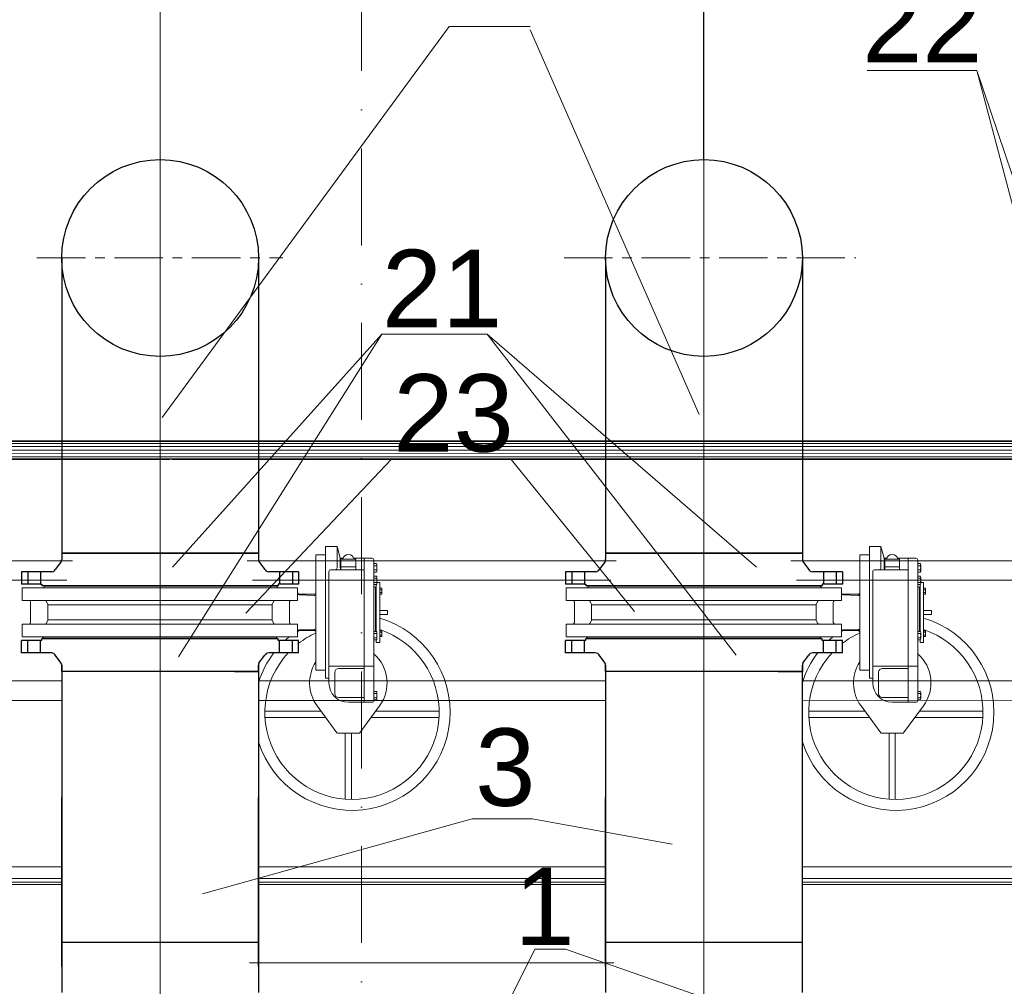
# Model space of a CAD drawing. Header units: millimetres. Extents: x -3176 to 162662, y -36434 to 57907.
# Tile 43 of 155: x 85871 to 88413, y -338 to 2157. Entities that reach past the tile are written whole.
import ezdxf

# ---------------------------------------------------------------- set-up
doc = ezdxf.new("R2010")
doc.units = ezdxf.units.MM
doc.linetypes.add('1-Sheet - 32170-CIV-6170-DW-2035-015-02 - PRZEKROJE A-A - B-B$0$A_Dash_Dot_2_5mm_Axis', pattern=[45, 25, -10, 0, -10])
doc.linetypes.add('CENTER', pattern=[2, 1.25, -0.25, 0.25, -0.25])
doc.layers.get('0').update_dxf_attribs({"lineweight": 5})
for name, color, linetype, lineweight in [('!UG_kształtki', 10, 'Continuous', 30), ('!UG_Pomocnicza', 7, 'Continuous', 5), ('!UG_wymiary', 7, 'Continuous', 5), ('1-Sheet - 32170-CIV-6170-DW-2035-015-02 - PRZEKROJE A-A - B-B$0$A-COLS', 8, 'Continuous', 0), ('1-Sheet - 32170-CIV-6170-DW-2035-015-02 - PRZEKROJE A-A - B-B$0$S-BEAM', 8, 'Continuous', 0), ('1-Sheet - 32170-CIV-6170-DW-2035-015-02 - PRZEKROJE A-A - B-B$0$S-GRID', 8, 'Continuous', 0)]:
    doc.layers.add(name, color=color, linetype=linetype, lineweight=lineweight)
doc.layers.add('!UG_tekst', color=7, linetype='Continuous')
doc.styles.get("Standard").update_dxf_attribs({"font": 'arial.ttf'})
doc.dimstyles.get("Standard").update_dxf_attribs({"dimtxt": 100, "dimasz": 100, "dimexe": 0.18, "dimexo": 2, "dimgap": 0.09, "dimtad": 1, "dimdec": 0, "dimzin": 0, "dimdsep": 46, "dimtxsty": 'Standard', "dimblk": 'OBLIQUE', "dimcen": 0, "dimdle": 0.5, "dimclrd": 256, "dimclrt": 256, "dimadec": 0, "dimazin": 0, "dimtfac": 1, "dimtdec": 0, "dimtofl": 0, "dimtmove": 1, "dimatfit": 3, "dimldrblk": 'OBLIQUE', "dimfxl": 1, "dimtfillclr": 256, "dimtolj": 1, "dimtzin": 0, "dimlwd": -1, "dimarcsym": 0})

# ---------------------------------------------------------------- blocks, each defined once
blk = doc.blocks.new('_OBLIQUE')
at = {"color": 0, "linetype": 'ByBlock'}
blk.add_line((-0.5, -0.5), (0.5, 0.5), dxfattribs=at)
blk = doc.blocks.new('*D38')
at = {"layer": '!UG_Pomocnicza', "transparency": 16777216}
blk.add_line((85264.1, 4246.9), (86234.1, 4246.9), dxfattribs=at)
at = {"layer": '!UG_Pomocnicza', "color": 0, "lineweight": -2, "transparency": 16777216}
for p, q in [((85264.6, 1284.8), (85264.6, 4247.1)), ((86233.6, 4248.9), (86233.6, 4247.1))]:
    blk.add_line(p, q, dxfattribs=at)
at = {"layer": 'Defpoints', "color": 0, "transparency": 16777216}
for p in [(86233.6, 4246.9), (86233.6, 4246.9), (85264.6, 1282.8)]:
    blk.add_point(p, dxfattribs=at)
at = {"layer": '!UG_Pomocnicza', "transparency": 16777216, "xscale": 100, "yscale": 100, "zscale": 100, "rotation": 180}
blk.add_blockref('_OBLIQUE', (85264.6, 4246.9), dxfattribs=at)
at = {"layer": '!UG_Pomocnicza', "transparency": 16777216, "xscale": 100, "yscale": 100, "zscale": 100}
blk.add_blockref('_OBLIQUE', (86233.6, 4246.9), dxfattribs=at)
at = {"layer": '!UG_Pomocnicza', "transparency": 16777216, "insert": (85749.1, 4298.1), "char_height": 100, "attachment_point": 5}
blk.add_mtext('\\A1;969', dxfattribs=at)
blk = doc.blocks.new('*D40')
at = {"layer": '!UG_Pomocnicza', "transparency": 16777216}
blk.add_line((87637.1, 4246.9), (88638.6, 4246.9), dxfattribs=at)
at = {"layer": '!UG_Pomocnicza', "color": 0, "lineweight": -2, "transparency": 16777216}
for p, q in [((87637.6, 1797.8), (87637.6, 4247.1)), ((88638.1, 3673.2), (88638.1, 4247.1))]:
    blk.add_line(p, q, dxfattribs=at)
at = {"layer": 'Defpoints', "color": 0, "transparency": 16777216}
for p in [(88638.1, 4246.9), (88638.1, 3671.2), (87637.6, 1795.8)]:
    blk.add_point(p, dxfattribs=at)
at = {"layer": '!UG_Pomocnicza', "transparency": 16777216, "xscale": 100, "yscale": 100, "zscale": 100, "rotation": 180}
blk.add_blockref('_OBLIQUE', (87637.6, 4246.9), dxfattribs=at)
at = {"layer": '!UG_Pomocnicza', "transparency": 16777216, "xscale": 100, "yscale": 100, "zscale": 100}
blk.add_blockref('_OBLIQUE', (88638.1, 4246.9), dxfattribs=at)
at = {"layer": '!UG_Pomocnicza', "transparency": 16777216, "insert": (88137.8, 4298.1), "char_height": 100, "attachment_point": 5}
blk.add_mtext('\\A1;1001', dxfattribs=at)
blk = doc.blocks.new('1-Sheet - 32170-CIV-6170-DW-2035-015-02 - PRZEKROJE A-A - B-B')
at = {"layer": '1-Sheet - 32170-CIV-6170-DW-2035-015-02 - PRZEKROJE A-A - B-B$0$A-COLS'}
for p, q in [((8625.96, 102.18), (8621.76, 102.18)), ((8769.86, 102.18), (8771.26, 102.18)), ((8775.46, 102.18), (8771.26, 102.18)), ((8597.86, 14.89), (8597.86, -28.67)), ((8648.66, -28.67), (8648.66, 14.89)), ((8738.26, 14.89), (8738.26, -28.67)), ((8789.06, -28.67), (8789.06, 14.89))]:
    blk.add_line(p, q, dxfattribs=at)
at = {"layer": '1-Sheet - 32170-CIV-6170-DW-2035-015-02 - PRZEKROJE A-A - B-B$0$A-COLS', "flags": 128}
blk.add_lwpolyline([(8775.86, 102.18), (8775.85, 102.18), (8775.82, 102.18), (8775.77, 102.18), (8775.71, 102.18), (8775.63, 102.18), (8775.55, 102.18), (8775.46, 102.18)], dxfattribs=at)
at = {"layer": '1-Sheet - 32170-CIV-6170-DW-2035-015-02 - PRZEKROJE A-A - B-B$0$S-BEAM'}
for p, q in [((9093.86, 107.03), (8463.86, 107)), ((9093.86, 106.84), (8463.86, 106.82)), ((9093.86, 106.32), (8463.86, 106.29)), ((9093.86, 105.54), (8463.86, 105.51)), ((9093.86, 104.61), (8463.86, 104.59)), ((9093.86, 103.69), (8463.86, 103.66)), ((9093.86, 102.91), (8463.86, 102.88)), ((8463.86, 102.35), (9093.86, 102.38)), ((8621.73, 102.18), (8496.82, 102.17)), ((8771.26, 102.18), (8626.32, 102.18)), ((8920.76, 102.19), (8775.82, 102.18)), ((8496.85, 76), (8600.71, 76.01)), ((8645.8, 76.01), (8741.11, 76.01)), ((8786.2, 76.01), (8919.36, 76.02)), ((8496.82, 71), (8599.28, 71.01)), ((8647.23, 71.01), (8739.68, 71.01)), ((8787.63, 71.01), (8919.36, 71.02)), ((8496.81, 45), (8597.86, 45.01)), ((8648.66, 45.01), (8738.26, 45.01)), ((8789.06, 45.01), (8856.77, 45.02)), ((8496.81, 40), (8597.86, 40.01)), ((8648.66, 40.01), (8738.26, 40.01)), ((8789.06, 40.01), (8856.77, 40.02)), ((8496.84, -2.97), (8597.87, -2.97)), ((8648.64, -2.97), (8738.27, -2.97)), ((8789.04, -2.97), (8856.77, -2.97)), ((8597.87, -5.97), (8496.84, -5.97)), ((8597.87, -5.99), (8496.84, -6)), ((8597.87, -6.95), (8496.84, -6.96)), ((8597.87, -7.56), (8496.84, -7.56)), ((8738.27, -5.97), (8648.64, -5.97)), ((8738.27, -5.99), (8648.64, -5.99)), ((8738.27, -6.95), (8648.64, -6.95)), ((8738.27, -7.55), (8648.64, -7.55)), ((8856.77, -5.97), (8789.04, -5.97)), ((8856.77, -5.98), (8789.04, -5.99)), ((8856.77, -6.94), (8789.04, -6.95)), ((8856.77, -7.55), (8789.04, -7.55)), ((8740.49, -27.76), (8646.42, -27.76))]:
    blk.add_line(p, q, dxfattribs=at)
at = {"layer": '1-Sheet - 32170-CIV-6170-DW-2035-015-02 - PRZEKROJE A-A - B-B$0$S-GRID', "linetype": '1-Sheet - 32170-CIV-6170-DW-2035-015-02 - PRZEKROJE A-A - B-B$0$A_Dash_Dot_2_5mm_Axis'}
blk.add_line((8675.36, -292.66), (8675.36, 855), dxfattribs=at)

msp = doc.modelspace()

# ---------------------------------------------------------------- linework, layer by layer
at = {"layer": '!UG_kształtki', "linetype": 'CENTER', "lineweight": 5, "ltscale": 100}
for p, q in [((85915.68, 1541.81), (86550.48, 1541.81)), ((87276.5, 1541.81), (88029.58, 1541.81))]:
    msp.add_line(p, q, dxfattribs=at)
at = {"layer": '!UG_kształtki'}
for p, q in [((85979.57, 1541.81), (85979.57, 779.81)), ((86487.57, 1541.81), (86487.57, 779.81)), ((87383.57, 1541.81), (87383.57, 779.81)), ((87891.57, 1541.81), (87891.57, 779.81)), ((85979.57, 779.81), (86487.57, 779.81)), ((86487.57, 779.81), (85979.57, 779.81)), ((85979.57, 779.81), (85979.57, 763.81)), ((86487.57, 779.81), (86487.57, 763.81)), ((87383.57, 779.81), (87891.57, 779.81)), ((87891.57, 779.81), (87383.57, 779.81)), ((87383.57, 779.81), (87383.57, 763.81)), ((87891.57, 779.81), (87891.57, 763.81)), ((85978.41, 758.66), (85963.83, 738.66)), ((86488.73, 758.66), (86503.32, 738.66)), ((87382.41, 758.66), (87367.83, 738.66)), ((87892.73, 758.66), (87907.32, 738.66)), ((85953.98, 731.85), (85876.07, 731.81)), ((85876.07, 731.81), (85876.07, 699.81)), ((85876.07, 731.81), (85876.07, 699.81)), ((85892.07, 731.81), (85892.07, 699.81)), ((85925.07, 731.81), (85925.07, 699.81)), ((86591.07, 731.81), (86514.16, 731.81)), ((86542.07, 731.81), (86542.07, 699.81)), ((86575.07, 731.81), (86575.07, 699.81)), ((86591.07, 731.81), (86591.07, 699.81)), ((87357.98, 731.85), (87280.07, 731.81)), ((87280.07, 731.81), (87280.07, 699.81)), ((87280.07, 731.81), (87280.07, 699.81)), ((87296.07, 731.81), (87296.07, 699.81)), ((87329.07, 731.81), (87329.07, 699.81)), ((87995.07, 731.81), (87918.16, 731.81)), ((87946.07, 731.81), (87946.07, 699.81)), ((87979.07, 731.81), (87979.07, 699.81)), ((87995.07, 731.81), (87995.07, 699.81)), ((85920.17, 699.81), (85876.07, 699.81)), ((85925.07, 699.81), (85892.07, 699.81)), ((85925.07, 699.81), (85928.57, 699.81)), ((85928.57, 699.81), (85928.57, 695.81)), ((86344.52, 695.81), (85928.57, 695.81)), ((86538.57, 695.81), (86344.52, 695.81)), ((86591.07, 699.81), (86538.57, 699.81)), ((86538.57, 699.81), (86538.57, 695.81)), ((87324.17, 699.81), (87280.07, 699.81)), ((87329.07, 699.81), (87296.07, 699.81)), ((87329.07, 699.81), (87332.57, 699.81)), ((87332.57, 699.81), (87332.57, 695.81)), ((87748.52, 695.81), (87332.57, 695.81)), ((87942.57, 695.81), (87748.52, 695.81)), ((87995.07, 699.81), (87942.57, 699.81)), ((87942.57, 699.81), (87942.57, 695.81)), ((85876.07, 522.76), (85876.07, 554.76)), ((85928.57, 554.76), (85876.07, 554.76)), ((85876.07, 522.76), (85876.07, 554.76)), ((85892.07, 522.76), (85892.07, 554.76)), ((85925.07, 554.76), (85892.07, 554.76)), ((85925.07, 522.76), (85925.07, 554.76)), ((86425.38, 558.76), (85928.57, 558.76)), ((85928.57, 554.76), (85928.57, 558.76)), ((86529.5, 558.76), (86425.38, 558.76)), ((86538.57, 558.76), (86529.5, 558.76)), ((86538.57, 554.76), (86538.57, 558.76)), ((86567.44, 554.76), (86538.57, 554.76)), ((86542.07, 522.76), (86542.07, 554.76)), ((86591.07, 554.76), (86567.44, 554.76)), ((86575.07, 522.76), (86575.07, 554.76)), ((86591.07, 522.76), (86591.07, 554.76)), ((87280.07, 522.76), (87280.07, 554.76)), ((87332.57, 554.76), (87280.07, 554.76)), ((87280.07, 522.76), (87280.07, 554.76)), ((87296.07, 522.76), (87296.07, 554.76)), ((87329.07, 554.76), (87296.07, 554.76)), ((87329.07, 522.76), (87329.07, 554.76)), ((87829.38, 558.76), (87332.57, 558.76)), ((87332.57, 554.76), (87332.57, 558.76)), ((87933.5, 558.76), (87829.38, 558.76)), ((87942.57, 558.76), (87933.5, 558.76)), ((87942.57, 554.76), (87942.57, 558.76)), ((87971.44, 554.76), (87942.57, 554.76)), ((87946.07, 522.76), (87946.07, 554.76)), ((87995.07, 554.76), (87971.44, 554.76)), ((87979.07, 522.76), (87979.07, 554.76)), ((87995.07, 522.76), (87995.07, 554.76)), ((85952.99, 522.76), (85876.07, 522.76)), ((85978.41, 495.91), (85963.83, 515.91)), ((86488.73, 495.91), (86503.32, 515.91)), ((86515.5, 522.76), (86514.16, 522.76)), ((86567.44, 522.76), (86515.5, 522.76)), ((86591.07, 522.76), (86567.44, 522.76)), ((87356.99, 522.76), (87280.07, 522.76)), ((87382.41, 495.91), (87367.83, 515.91)), ((87892.73, 495.91), (87907.32, 515.91)), ((87919.5, 522.76), (87918.16, 522.76)), ((87971.44, 522.76), (87919.5, 522.76)), ((87995.07, 522.76), (87971.44, 522.76)), ((85979.57, 474.76), (85979.57, 490.76)), ((86487.57, 474.76), (86487.57, 490.76)), ((87383.57, 474.76), (87383.57, 490.76)), ((87891.57, 474.76), (87891.57, 490.76)), ((85979.57, 474.76), (85979.57, 480.05)), ((86425.38, 474.76), (85979.57, 474.76)), ((85979.57, 474.76), (85979.57, -353.74)), ((86487.57, 474.76), (86425.38, 474.76)), ((86487.57, 474.76), (86487.57, -353.74)), ((87383.57, 474.76), (87383.57, 480.05)), ((87829.38, 474.76), (87383.57, 474.76)), ((87383.57, 474.76), (87383.57, -353.74)), ((87891.57, 474.76), (87829.38, 474.76)), ((87891.57, -353.74), (87891.57, 474.76)), ((86486.57, -225.24), (85979.57, -225.24)), ((87890.57, -225.24), (87383.57, -225.24))]:
    msp.add_line(p, q, dxfattribs=at)
at = {"layer": '!UG_kształtki', "lineweight": 5}
for p, q in [((86690.51, 796.99), (86660.51, 796.99)), ((86660.51, 796.99), (86660.51, 456.99)), ((86690.51, 796.99), (86690.51, 742.32)), ((86698.55, 766.99), (86690.51, 796.99)), ((88094.51, 796.99), (88064.51, 796.99)), ((88064.51, 796.99), (88064.51, 456.99)), ((88094.51, 796.99), (88094.51, 742.32)), ((88102.55, 766.99), (88094.51, 796.99)), ((85979.57, 779.81), (85979.57, 774.51)), ((86635.51, 775.99), (86660.51, 775.99)), ((86635.51, 775.99), (86635.51, 477.99)), ((86660.51, 477.99), (86660.51, 775.99)), ((86698.55, 766.99), (86698.55, 742.32)), ((86705.47, 766.99), (86698.55, 766.99)), ((86700.51, 764.72), (86700.51, 744.72)), ((86738.51, 764.72), (86700.51, 764.72)), ((86780.59, 766.99), (86733.56, 766.99)), ((86738.51, 744.72), (86738.51, 764.72)), ((86760.51, 394.99), (86760.51, 766.99)), ((87383.57, 779.81), (87383.57, 774.51)), ((88039.51, 775.99), (88064.51, 775.99)), ((88039.51, 775.99), (88039.51, 477.99)), ((88064.51, 477.99), (88064.51, 775.99)), ((88102.55, 766.99), (88102.55, 742.32)), ((88109.47, 766.99), (88102.55, 766.99)), ((88104.51, 764.72), (88104.51, 744.72)), ((88142.51, 764.72), (88104.51, 764.72)), ((88184.59, 766.99), (88137.56, 766.99)), ((88142.51, 744.72), (88142.51, 764.72)), ((88164.51, 394.99), (88164.51, 766.99)), ((86700.51, 744.72), (86738.51, 744.72)), ((86700.51, 744.72), (86738.51, 744.72)), ((86700.51, 736.99), (86700.51, 744.72)), ((86738.51, 744.72), (86738.51, 736.99)), ((86785.51, 761.92), (86785.51, 736.99)), ((86785.51, 752.94), (86792.31, 752.94)), ((86785.51, 747.47), (86792.31, 747.47)), ((86793.01, 741.99), (86793.01, 750.2)), ((86793.01, 741.99), (86793.01, 733.78)), ((88104.51, 744.72), (88142.51, 744.72)), ((88104.51, 744.72), (88142.51, 744.72)), ((88104.51, 736.99), (88104.51, 744.72)), ((88142.51, 744.72), (88142.51, 736.99)), ((88189.51, 761.92), (88189.51, 736.99)), ((88189.51, 752.94), (88196.31, 752.94)), ((88189.51, 747.47), (88196.31, 747.47)), ((88197.01, 741.99), (88197.01, 750.2)), ((88197.01, 741.99), (88197.01, 733.78)), ((86669.51, 444.99), (86669.51, 732.99)), ((86673.51, 736.99), (86760.51, 736.99)), ((86785.51, 736.99), (86785.51, 399.99)), ((86785.51, 736.52), (86792.31, 736.52)), ((86785.51, 731.04), (86792.31, 731.04)), ((86785.51, 720.94), (86792.31, 720.94)), ((86785.51, 715.47), (86792.31, 715.47)), ((86793.01, 709.99), (86793.01, 718.2)), ((88073.51, 444.99), (88073.51, 732.99)), ((88077.51, 736.99), (88164.51, 736.99)), ((88189.51, 736.99), (88189.51, 399.99)), ((88189.51, 736.52), (88196.31, 736.52)), ((88189.51, 731.04), (88196.31, 731.04)), ((88189.51, 720.94), (88196.31, 720.94)), ((88189.51, 715.47), (88196.31, 715.47)), ((88197.01, 709.99), (88197.01, 718.2)), ((85877.82, 690.86), (85932.9, 690.86)), ((85877.82, 690.86), (85877.82, 657.48)), ((85932.9, 690.86), (86347.41, 690.86)), ((85935.37, 694.39), (86121.09, 694.39)), ((86121.09, 694.39), (86533.89, 694.39)), ((86588.64, 690.86), (86347.41, 690.86)), ((86533.89, 694.39), (86537.42, 690.86)), ((86588.64, 690.86), (86588.64, 657.66)), ((86785.51, 704.52), (86792.31, 704.52)), ((86785.51, 699.04), (86792.31, 699.04)), ((86789.91, 691.99), (86785.51, 691.99)), ((86791.41, 690.49), (86789.91, 691.99)), ((86789.91, 691.99), (86789.91, 577.94)), ((86791.41, 577.94), (86791.41, 699.04)), ((86791.41, 690.49), (86791.41, 606.99)), ((86793.01, 709.99), (86793.01, 701.78)), ((86793.01, 704.49), (86800.51, 704.49)), ((86800.51, 704.49), (86800.51, 549.49)), ((86800.51, 689.49), (86805.36, 689.49)), ((86805.81, 681.99), (86805.81, 687.61)), ((87281.82, 690.86), (87336.9, 690.86)), ((87281.82, 690.86), (87281.82, 657.48)), ((87336.9, 690.86), (87751.41, 690.86)), ((87339.37, 694.39), (87525.09, 694.39)), ((87525.09, 694.39), (87937.89, 694.39)), ((87992.64, 690.86), (87751.41, 690.86)), ((87937.89, 694.39), (87941.42, 690.86)), ((87992.64, 690.86), (87992.64, 657.66)), ((88189.51, 704.52), (88196.31, 704.52)), ((88189.51, 699.04), (88196.31, 699.04)), ((88193.91, 691.99), (88189.51, 691.99)), ((88195.41, 690.49), (88193.91, 691.99)), ((88193.91, 691.99), (88193.91, 577.94)), ((88195.41, 577.94), (88195.41, 699.04)), ((88195.41, 690.49), (88195.41, 606.99)), ((88197.01, 709.99), (88197.01, 701.78)), ((88197.01, 704.49), (88204.51, 704.49)), ((88204.51, 704.49), (88204.51, 549.49)), ((88204.51, 689.49), (88209.36, 689.49)), ((88209.81, 681.99), (88209.81, 687.61)), ((86631.65, 670.86), (86592.28, 672.03)), ((86631.76, 673.87), (86592.39, 673.87)), ((86800.51, 685.74), (86805.36, 685.74)), ((86800.51, 678.24), (86805.36, 678.24)), ((86800.51, 674.49), (86805.36, 674.49)), ((86805.81, 681.99), (86805.81, 676.36)), ((88035.65, 670.86), (87996.28, 672.03)), ((88035.76, 673.87), (87996.39, 673.87)), ((88204.51, 685.74), (88209.36, 685.74)), ((88204.51, 678.24), (88209.36, 678.24)), ((88204.51, 674.49), (88209.36, 674.49)), ((88209.81, 681.99), (88209.81, 676.36)), ((85877.82, 657.48), (86360.34, 657.66)), ((85899.02, 601.14), (85899.02, 653.42)), ((85942.58, 650.12), (85939.24, 655.89)), ((85943.52, 646.59), (86362.49, 646.59)), ((85943.52, 627.28), (85943.52, 646.59)), ((86588.64, 657.66), (86360.34, 657.66)), ((86522.94, 646.59), (86362.49, 646.59)), ((86522.94, 627.28), (86522.94, 646.59)), ((86523.89, 650.12), (86527.22, 655.89)), ((86567.44, 601.14), (86567.44, 653.42)), ((87281.82, 657.48), (87764.34, 657.66)), ((87303.02, 601.14), (87303.02, 653.42)), ((87346.58, 650.12), (87343.24, 655.89)), ((87347.52, 646.59), (87766.49, 646.59)), ((87347.52, 627.28), (87347.52, 646.59)), ((87992.64, 657.66), (87764.34, 657.66)), ((87926.94, 646.59), (87766.49, 646.59)), ((87926.94, 627.28), (87926.94, 646.59)), ((87927.89, 650.12), (87931.22, 655.89)), ((87971.44, 601.14), (87971.44, 653.42)), ((85943.52, 627.28), (85943.52, 607.98)), ((86522.94, 627.28), (86522.94, 607.98)), ((86800.51, 631.99), (86800.51, 621.99)), ((86820.51, 631.99), (86800.51, 631.99)), ((86800.51, 621.99), (86820.51, 621.99)), ((86820.51, 621.99), (86820.51, 631.99)), ((87347.52, 627.28), (87347.52, 607.98)), ((87926.94, 627.28), (87926.94, 607.98)), ((88204.51, 631.99), (88204.51, 621.99)), ((88224.51, 631.99), (88204.51, 631.99)), ((88204.51, 621.99), (88224.51, 621.99)), ((88224.51, 621.99), (88224.51, 631.99)), ((85877.82, 563.7), (85877.82, 596.91)), ((85877.82, 596.91), (86363.92, 596.91)), ((85942.58, 604.44), (85939.24, 598.67)), ((85943.52, 607.98), (86363.92, 607.98)), ((86522.94, 607.98), (86363.92, 607.98)), ((86567.44, 596.91), (86363.92, 596.91)), ((86523.89, 604.44), (86527.22, 598.67)), ((86588.64, 596.91), (86567.44, 596.91)), ((86588.64, 563.7), (86588.64, 596.91)), ((87281.82, 563.7), (87281.82, 596.91)), ((87281.82, 596.91), (87767.92, 596.91)), ((87346.58, 604.44), (87343.24, 598.67)), ((87347.52, 607.98), (87767.92, 607.98)), ((87926.94, 607.98), (87767.92, 607.98)), ((87971.44, 596.91), (87767.92, 596.91)), ((87927.89, 604.44), (87931.22, 598.67)), ((87992.64, 596.91), (87971.44, 596.91)), ((87992.64, 563.7), (87992.64, 596.91)), ((85877.82, 563.7), (86347.41, 563.7)), ((85932.57, 560.17), (85929.04, 563.7)), ((85932.57, 560.17), (86425.38, 560.17)), ((86567.44, 563.7), (86347.41, 563.7)), ((86425.38, 560.17), (86533.06, 560.17)), ((86533.06, 560.17), (86535.76, 563.7)), ((86588.64, 563.7), (86567.44, 563.7)), ((86631.65, 583.13), (86592.28, 581.95)), ((86631.76, 580.12), (86592.39, 580.12)), ((86785.51, 577.94), (86792.31, 577.94)), ((86785.51, 572.46), (86792.31, 572.46)), ((86785.51, 561.51), (86792.31, 561.51)), ((86793.01, 566.99), (86793.01, 575.2)), ((86793.01, 566.99), (86793.01, 558.78)), ((86800.51, 579.48), (86805.36, 579.48)), ((86800.51, 575.73), (86805.36, 575.73)), ((86800.51, 568.23), (86805.36, 568.23)), ((86800.51, 564.48), (86805.36, 564.48)), ((86805.81, 571.98), (86805.81, 577.61)), ((86805.81, 571.98), (86805.81, 566.36)), ((87281.82, 563.7), (87751.41, 563.7)), ((87336.57, 560.17), (87333.04, 563.7)), ((87336.57, 560.17), (87829.38, 560.17)), ((87971.44, 563.7), (87751.41, 563.7)), ((87829.38, 560.17), (87937.06, 560.17)), ((87937.06, 560.17), (87939.76, 563.7)), ((87992.64, 563.7), (87971.44, 563.7)), ((88035.65, 583.13), (87996.28, 581.95)), ((88035.76, 580.12), (87996.39, 580.12)), ((88189.51, 577.94), (88196.31, 577.94)), ((88189.51, 572.46), (88196.31, 572.46)), ((88189.51, 561.51), (88196.31, 561.51)), ((88197.01, 566.99), (88197.01, 575.2)), ((88197.01, 566.99), (88197.01, 558.78)), ((88204.51, 579.48), (88209.36, 579.48)), ((88204.51, 575.73), (88209.36, 575.73)), ((88204.51, 568.23), (88209.36, 568.23)), ((88204.51, 564.48), (88209.36, 564.48)), ((88209.81, 571.98), (88209.81, 577.61)), ((88209.81, 571.98), (88209.81, 566.36)), ((85957.09, 558.76), (86121.95, 558.76)), ((86509.38, 558.76), (86425.38, 558.76)), ((86538.57, 558.76), (86538.57, 554.76)), ((86785.51, 556.04), (86792.31, 556.04)), ((86791.41, 549.49), (86791.41, 556.04)), ((86800.51, 549.49), (86791.41, 549.49)), ((87361.09, 558.76), (87525.95, 558.76)), ((87913.38, 558.76), (87829.38, 558.76)), ((87942.57, 558.76), (87942.57, 554.76)), ((88189.51, 556.04), (88196.31, 556.04)), ((88195.41, 549.49), (88195.41, 556.04)), ((88204.51, 549.49), (88195.41, 549.49)), ((86785.51, 488.41), (86669.51, 488.41)), ((88189.51, 488.41), (88073.51, 488.41)), ((86660.51, 477.99), (86635.51, 477.99)), ((86684.51, 417.49), (86684.51, 472.49)), ((86760.51, 482.49), (86694.51, 482.49)), ((88064.51, 477.99), (88039.51, 477.99)), ((88088.51, 417.49), (88088.51, 472.49)), ((88164.51, 482.49), (88098.51, 482.49)), ((86666.51, 456.99), (86660.51, 456.99)), ((88070.51, 456.99), (88064.51, 456.99)), ((86760.51, 407.49), (86694.51, 407.49)), ((86785.51, 422.94), (86792.31, 422.94)), ((86785.51, 417.46), (86792.31, 417.46)), ((86793.01, 411.99), (86793.01, 420.2)), ((86793.01, 411.99), (86793.01, 403.77)), ((88164.51, 407.49), (88098.51, 407.49)), ((88189.51, 422.94), (88196.31, 422.94)), ((88189.51, 417.46), (88196.31, 417.46)), ((88197.01, 411.99), (88197.01, 420.2)), ((88197.01, 411.99), (88197.01, 403.77)), ((86638.94, 385.76), (86690.06, 316.21)), ((86760.51, 394.99), (86719.51, 394.99)), ((86800.09, 385.76), (86748.97, 316.21)), ((86760.51, 394.99), (86780.51, 394.99)), ((86785.51, 406.51), (86792.31, 406.51)), ((86785.51, 401.04), (86792.31, 401.04)), ((88042.94, 385.76), (88094.06, 316.21)), ((88164.51, 394.99), (88123.51, 394.99)), ((88204.09, 385.76), (88152.97, 316.21)), ((88164.51, 394.99), (88184.51, 394.99)), ((88189.51, 406.51), (88196.31, 406.51)), ((88189.51, 401.04), (88196.31, 401.04)), ((86649.06, 371.99), (86503.91, 371.99)), ((86660.82, 355.99), (86504.29, 355.99)), ((86953.49, 355.99), (86778.2, 355.99)), ((86953.88, 372.1), (86789.96, 371.99)), ((88053.06, 371.99), (87907.91, 371.99)), ((88064.82, 355.99), (87908.29, 355.99)), ((88357.49, 355.99), (88182.2, 355.99)), ((88357.88, 372.1), (88193.96, 371.99)), ((86692.47, 314.99), (86746.55, 314.99)), ((86711.51, 314.99), (86711.51, 145.06)), ((86727.51, 314.99), (86727.51, 144.39)), ((88096.47, 314.99), (88150.55, 314.99)), ((88115.51, 314.99), (88115.51, 145.06)), ((88131.51, 314.99), (88131.51, 144.39))]:
    msp.add_line(p, q, dxfattribs=at)
at = {"layer": '!UG_kształtki', "linetype": 'CENTER', "lineweight": 5}
msp.add_lwpolyline([(87637.57, 2108.43), (87637.57, -1235.65), (87637.57, -1235.65), (87637.57, -1235.65)], dxfattribs=at)
at = {"layer": '!UG_kształtki', "linetype": 'CENTER', "lineweight": 0}
msp.add_lwpolyline([(86233.57, 1996.28), (86233.57, -1273.62), (86233.57, -1273.62), (86233.57, -1273.62)], dxfattribs=at)
at = {"layer": '!UG_kształtki'}
for points in [[(85979.57, 490.76), (85979.57, 474.76)], [(86487.57, 490.76), (86487.57, 474.76)], [(87383.57, 490.76), (87383.57, 474.76)], [(87891.57, 490.76), (87891.57, 474.76)], [(86425.38, 474.76), (86487.57, 474.76), (86487.57, 474.76)], [(87829.38, 474.76), (87891.57, 474.76), (87891.57, 474.76)]]:
    msp.add_lwpolyline(points, dxfattribs=at)
for centre in [(86233.57, 1541.81), (87637.57, 1541.81)]:
    msp.add_circle(centre, 254, dxfattribs=at)
for centre, start, end in [((85967.57, 763.81), 334.59228, 0), ((86499.57, 763.81), 180, 205.40772), ((87371.57, 763.81), 334.59228, 0), ((87903.57, 763.81), 180, 205.40772), ((85952.99, 743.81), 274.75249, 334.59228), ((86514.16, 743.81), 205.40772, 270), ((87356.99, 743.81), 274.75249, 334.59228), ((87918.16, 743.81), 205.40772, 270), ((85952.99, 510.76), 25.40772, 90), ((86514.16, 510.76), 90, 154.59228), ((87356.99, 510.76), 25.40772, 90), ((87918.16, 510.76), 90, 154.59228), ((85967.57, 490.76), 0, 25.40772), ((86499.57, 490.76), 154.59228, 180), ((87371.57, 490.76), 0, 25.40772), ((87903.57, 490.76), 154.59228, 180)]:
    msp.add_arc(centre, 12, start, end, dxfattribs=at)
at = {"layer": '!UG_kształtki', "lineweight": 5}
for centre, radius, start, end in [((86719.51, 761.72), 15, 11.53696, 168.46304), ((86780.45, 761.92), 5.07, 0, 90), ((88123.51, 761.72), 15, 11.53696, 168.46304), ((88184.45, 761.92), 5.07, 0, 90), ((86685.18, 742.32), 5.33, 270, 0), ((86703.89, 742.32), 5.33, 180, 230.78626), ((88089.18, 742.32), 5.33, 270, 0), ((88107.89, 742.32), 5.33, 180, 230.78626), ((86673.51, 732.99), 4, 90, 180), ((88077.51, 732.99), 4, 90, 180), ((85806.62, 781.74), 155.57, 324.25824, 325.84532), ((85951.08, 693.67), 1.06, 110.30188, 137.05208), ((85957.09, 677.44), 18.37, 90, 110.30188), ((86509.38, 677.44), 18.37, 69.69812, 90), ((86515.38, 693.67), 1.06, 42.94792, 69.69812), ((87210.62, 781.74), 155.57, 324.25824, 325.84532), ((87355.08, 693.67), 1.06, 110.30188, 137.05208), ((87361.09, 677.44), 18.37, 90, 110.30188), ((87913.38, 677.44), 18.37, 69.69812, 90), ((87919.38, 693.67), 1.06, 42.94792, 69.69812), ((86592.39, 677.62), 3.75, 180, 270), ((86592.39, 675.77), 3.75, 180, 268.2957), ((86631.76, 674.6), 3.75, 268.2955, 359.99999), ((86631.76, 677.62), 3.75, 270, 0.00001), ((87996.39, 677.62), 3.75, 180, 270), ((87996.39, 675.77), 3.75, 180, 268.2957), ((88035.76, 674.6), 3.75, 268.2955, 359.99999), ((88035.76, 677.62), 3.75, 270, 0.00001), ((85894.78, 653.42), 4.24, 0, 36.70783), ((85936.18, 654.13), 3.53, 30.00025, 89.99997), ((85936.46, 646.59), 7.06, 0.00003, 29.99744), ((86530, 646.59), 7.06, 150.00256, 179.99997), ((86530.28, 654.13), 3.53, 90.00003, 149.99975), ((86571.68, 653.42), 4.24, 89.99999, 180), ((87298.78, 653.42), 4.24, 0, 36.70783), ((87340.18, 654.13), 3.53, 30.00025, 89.99997), ((87340.46, 646.59), 7.06, 0.00003, 29.99744), ((87934, 646.59), 7.06, 150.00256, 179.99997), ((87934.28, 654.13), 3.53, 90.00003, 149.99975), ((87975.68, 653.42), 4.24, 89.99999, 180), ((86728.89, 369.39), 253.25, 197.654, 73.57211), ((88132.89, 369.39), 253.25, 197.654, 73.57211), ((85894.78, 601.14), 4.24, 270, 0), ((85936.18, 600.44), 3.53, 270.00003, 329.99976), ((85936.46, 607.98), 7.06, 330.00257, 359.99999), ((86530, 607.98), 7.06, 180.00001, 209.99743), ((86530.28, 600.44), 3.53, 210.00024, 269.99997), ((86571.68, 601.14), 4.24, 180, 270), ((87298.78, 601.14), 4.24, 270, 0), ((87340.18, 600.44), 3.53, 270.00003, 329.99976), ((87340.46, 607.98), 7.06, 330.00257, 359.99999), ((87934, 607.98), 7.06, 180.00001, 209.99743), ((87934.28, 600.44), 3.53, 210.00024, 269.99997), ((87975.68, 601.14), 4.24, 180, 270), ((85951.08, 560.89), 1.06, 222.94792, 249.69812), ((85957.09, 577.13), 18.37, 249.69812, 270), ((86728.89, 369.39), 225, 137.02699, 71.43907), ((86509.38, 577.13), 18.37, 270, 290.30188), ((86515.38, 560.89), 1.06, 290.30188, 317.05208), ((86728.89, 369.39), 253.25, 129.88775, 132.94727), ((86592.39, 578.2), 3.75, 91.70497, 180), ((86592.39, 576.37), 3.75, 90, 180), ((86728.89, 369.39), 225, 114.52088, 127.77307), ((86631.76, 579.38), 3.75, 359.99996, 91.70447), ((86631.76, 576.36), 3.75, 0.00001, 90), ((87355.08, 560.89), 1.06, 222.94792, 249.69812), ((87361.09, 577.13), 18.37, 249.69812, 270), ((88132.89, 369.39), 225, 137.02699, 71.43907), ((87913.38, 577.13), 18.37, 270, 290.30188), ((87919.38, 560.89), 1.06, 290.30188, 317.05208), ((88132.89, 369.39), 253.25, 129.88775, 132.94727), ((87996.39, 578.2), 3.75, 91.70497, 180), ((87996.39, 576.37), 3.75, 90, 180), ((88132.89, 369.39), 225, 114.52088, 127.77307), ((88035.76, 579.38), 3.75, 359.99996, 91.70447), ((88035.76, 576.36), 3.75, 0.00001, 90), ((86728.89, 369.39), 253.25, 142.72637, 162.346), ((86728.89, 369.39), 253.25, 142.72637, 162.346), ((86719.51, 444.99), 100, 323.68436, 48.70013), ((88132.89, 369.39), 253.25, 142.72637, 162.346), ((88123.51, 444.99), 100, 323.68436, 48.70013), ((86719.51, 444.99), 100, 147.14118, 216.31564), ((88123.51, 444.99), 100, 147.14118, 216.31564), ((86694.51, 472.49), 10, 90, 180), ((88098.51, 472.49), 10, 90, 180), ((86666.51, 453.99), 3, 0, 90), ((86719.51, 444.99), 50, 180, 270), ((88070.51, 453.99), 3, 0, 90), ((88123.51, 444.99), 50, 180, 270), ((86694.51, 417.49), 10, 180, 270), ((88098.51, 417.49), 10, 180, 270), ((86780.51, 399.99), 5, 270, 0), ((88184.51, 399.99), 5, 270, 0), ((86692.47, 317.99), 3, 216.31564, 270), ((86746.55, 317.99), 3, 270, 323.68436), ((88096.47, 317.99), 3, 216.31564, 270), ((88150.55, 317.99), 3, 270, 323.68436)]:
    msp.add_arc(centre, radius, start, end, dxfattribs=at)
at = {"layer": '!UG_kształtki', "lineweight": 5, "extrusion": (0, 0, -1)}
for centre, major_axis, ratio, start_param, end_param in [((86791.55, 750.2), (0, 3.21), 0.456621, 0.5498197, 2.591773), ((86788.2, 741.99), (0, 10.54), 0.456621, 1.0247789, 2.1168137), ((88195.55, 750.2), (0, 3.21), 0.456621, 0.5498197, 2.591773), ((88192.2, 741.99), (0, 10.54), 0.456621, 1.0247789, 2.1168137), ((86791.55, 733.78), (0, 3.21), 0.456621, 0.5498197, 2.591773), ((86791.55, 718.2), (0, 3.21), 0.456621, 0.5498197, 2.591773), ((86788.2, 709.99), (0, 10.54), 0.456621, 1.0247789, 2.1168137), ((88195.55, 733.78), (0, 3.21), 0.456621, 0.5498197, 2.591773), ((88195.55, 718.2), (0, 3.21), 0.456621, 0.5498197, 2.591773), ((88192.2, 709.99), (0, 10.54), 0.456621, 1.0247789, 2.1168137), ((86791.55, 701.78), (0, 3.21), 0.456621, 0.5498197, 2.591773), ((86804.86, 687.61), (0, 2.2), 0.4333333, 0.5498197, 2.591773), ((88195.55, 701.78), (0, 3.21), 0.456621, 0.5498197, 2.591773), ((88208.86, 687.61), (0, 2.2), 0.4333333, 0.5498197, 2.591773), ((86802.68, 681.99), (0, 7.22), 0.4333333, 1.0247789, 2.1168137), ((86804.86, 676.36), (0, 2.2), 0.4333333, 0.5498197, 2.591773), ((88206.68, 681.99), (0, 7.22), 0.4333333, 1.0247789, 2.1168137), ((88208.86, 676.36), (0, 2.2), 0.4333333, 0.5498197, 2.591773), ((86791.55, 575.2), (0, 3.21), 0.456621, 0.5498197, 2.591773), ((86788.2, 566.99), (0, 10.54), 0.456621, 1.0247789, 2.1168137), ((86791.55, 558.78), (0, 3.21), 0.456621, 0.5498197, 2.591773), ((88195.55, 575.2), (0, 3.21), 0.456621, 0.5498197, 2.591773), ((88192.2, 566.99), (0, 10.54), 0.456621, 1.0247789, 2.1168137), ((88195.55, 558.78), (0, 3.21), 0.456621, 0.5498197, 2.591773), ((86791.55, 420.2), (0, 3.21), 0.456621, 0.5498197, 2.591773), ((86788.2, 411.99), (0, 10.54), 0.456621, 1.0247789, 2.1168137), ((88195.55, 420.2), (0, 3.21), 0.456621, 0.5498197, 2.591773), ((88192.2, 411.99), (0, 10.54), 0.456621, 1.0247789, 2.1168137), ((86791.55, 403.77), (0, 3.21), 0.456621, 0.5498197, 2.591773), ((88195.55, 403.77), (0, 3.21), 0.456621, 0.5498197, 2.591773)]:
    msp.add_ellipse(centre, major_axis=major_axis, ratio=ratio, start_param=start_param, end_param=end_param, dxfattribs=at)
at = {"layer": '!UG_kształtki', "lineweight": 5}
for centre, major_axis, start_param, end_param in [((86804.86, 577.61), (0, 2.2), 3.6914123, 5.7333656), ((86802.68, 571.98), (0, 7.22), 4.1663716, 5.2584064), ((86804.86, 566.36), (0, 2.2), 3.6914123, 5.7333656), ((88208.86, 577.61), (0, 2.2), 3.6914123, 5.7333656), ((88206.68, 571.98), (0, 7.22), 4.1663716, 5.2584064), ((88208.86, 566.36), (0, 2.2), 3.6914123, 5.7333656)]:
    msp.add_ellipse(centre, major_axis=major_axis, ratio=0.4333333, start_param=start_param, end_param=end_param, dxfattribs=at)
at = {"layer": '!UG_Pomocnicza'}
msp.add_line((86233.57, 4246.92), (86233.61, 1795.81), dxfattribs=at)
at = {"layer": '!UG_wymiary'}
for p, q in [((86238.76, 1130.48), (86980.11, 2139.12)), ((86980.11, 2139.12), (87188.83, 2139.12)), ((87625.27, 1138.26), (87188.83, 2130.51)), ((88059.2, 2025.73), (88342.05, 2025.73)), ((88588, 1095.16), (88342.05, 2025.73)), ((88342.05, 2025.73), (88617.1, 1211)), ((86806.18, 1345.58), (86265.43, 743.69)), ((86806.18, 1345.58), (86281.24, 512.26)), ((87077.84, 1345.58), (86806.18, 1345.58)), ((87077.84, 1345.58), (87772.88, 743.69)), ((87077.84, 1345.58), (87720.93, 516.78)), ((86829.93, 1021.8), (86454.96, 625.45)), ((87139.96, 1021.8), (86829.93, 1021.8)), ((87139.97, 1021.8), (87457.94, 628.97)), ((87039.44, 94.44), (86342.61, -99.33, 0)), ((87194.32, 94.44), (87039.44, 94.44)), ((87194.32, 94.44), (87555.8, 29.17)), ((86948.88, -746.89), (87201.11, -242.29)), ((87201.11, -242.29), (87280.27, -242.29)), ((87280.27, -242.29), (88505.65, -669.6))]:
    msp.add_line(p, q, dxfattribs=at)

# ---------------------------------------------------------------- block references
at = {"layer": '!UG_kształtki', "xscale": 10, "yscale": 10, "zscale": 10}
msp.add_blockref('1-Sheet - 32170-CIV-6170-DW-2035-015-02 - PRZEKROJE A-A - B-B', (0, 0), dxfattribs=at)

# ---------------------------------------------------------------- texts
at = {"layer": '!UG_tekst', "lineweight": 20}
for s, p in [('22', (88045.91, 2047.14)), ('21', (86806.18, 1363.15)), ('23', (86835.66, 1041.94)), ('3', (87046.97, 127.71)), ('1', (87147.95, -231.61))]:
    msp.add_text(s, height=200, dxfattribs=at).set_placement(p)

# ---------------------------------------------------------------- dimensions: what is measured, and where the dimension line sits
at = {"layer": '!UG_Pomocnicza'}
for base, p1, p2, picture, middle in [((86233.57, 4246.92), (85264.6, 1282.76), (86233.57, 4246.92), '*D38', (85749.08, 4298.07)), ((88638.09, 4246.92), (87637.57, 1795.81), (88638.09, 3671.24), '*D40', (88137.83, 4298.07))]:
    dim = msp.add_linear_dim(base=base, p1=p1, p2=p2, dimstyle='Standard', dxfattribs=at)
    dim.commit()
    dim.dimension.update_dxf_attribs({"geometry": picture, "text_midpoint": middle})

doc.saveas('drawing.dxf')
